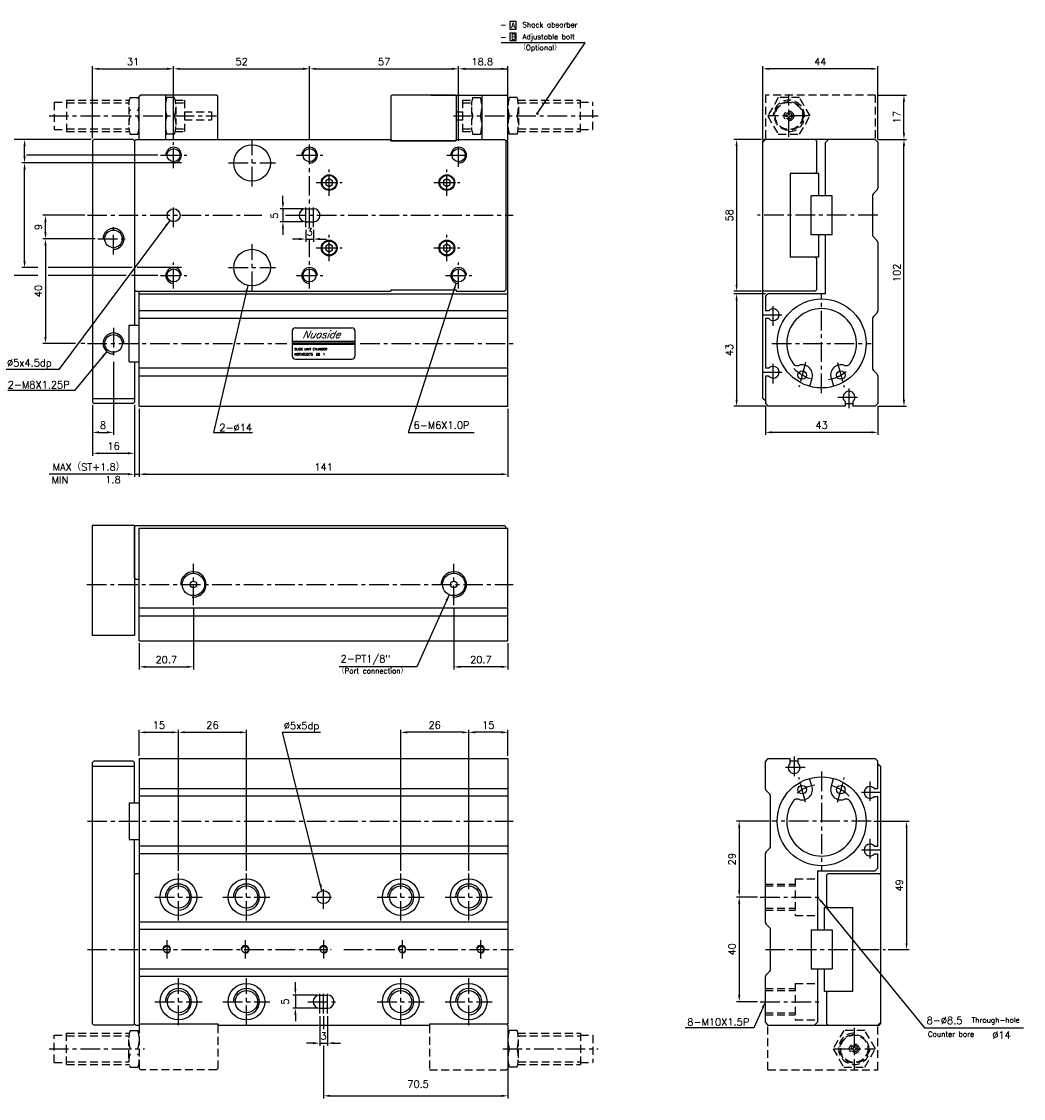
# Model space of a CAD drawing. Extents: x 12 to 590, y 6 to 418.
# Tile 2 of 2: x 207 to 590, y 6 to 418. Entities that reach past the tile are written whole.
import ezdxf
from ezdxf.enums import TextEntityAlignment as Align

# ---------------------------------------------------------------- set-up
doc = ezdxf.new("R2010")
doc.units = 0
doc.header["$LTSCALE"] = 6
doc.header["$MEASUREMENT"] = 0
doc.linetypes.add('CENTER', pattern=[2, 1.25, -0.25, 0.25, -0.25])
doc.linetypes.add('HIDDENX2', pattern=[0.75, 0.5, -0.25])
for name, color, linetype in [('CENTER', 1, 'CENTER'), ('DIM', 3, 'CONTINUOUS'), ('HIDDEN', 3, 'HIDDENX2'), ('PLINE', 2, 'CONTINUOUS')]:
    doc.layers.add(name, color=color, linetype=linetype)
doc.styles.add('AEH', font='SIMPLEX', dxfattribs={"bigfont": 'AE'})

msp = doc.modelspace()

# ---------------------------------------------------------------- linework, layer by layer
at = {"layer": 'CENTER'}
for p, q in [((500.39, 373.99), (500.39, 389.99)), ((217.45, 381.99), (281.55, 381.99)), ((372.1, 381.99), (427.45, 381.99)), ((508.39, 381.99), (492.39, 381.99)), ((265.1, 361.99), (265.1, 371.99)), ((295.1, 354.99), (295.1, 372.99)), ((317.1, 339.51), (317.1, 371.99)), ((374.1, 362.49), (374.1, 371.49)), ((260.1, 366.99), (270.1, 366.99)), ((312.1, 366.99), (322.1, 366.99)), ((369.6, 366.99), (378.6, 366.99)), ((286.1, 363.99), (304.1, 363.99)), ((324.6, 351.49), (324.6, 361.49)), ((369.6, 351.49), (369.6, 361.49)), ((319.6, 356.49), (329.6, 356.49)), ((364.6, 356.49), (374.6, 356.49)), ((265.1, 339.49), (265.1, 348.49)), ((315.6, 339.49), (315.6, 348.49)), ((318.6, 339.49), (318.6, 348.49)), ((232.1, 343.99), (298.83, 343.99)), ((307.86, 343.99), (394.95, 343.99)), ((534.39, 343.99), (488.39, 343.99)), ((242.1, 328.99), (242.1, 340.99)), ((236.1, 334.99), (248.1, 334.99)), ((317.1, 315.99), (317.1, 334.48)), ((324.6, 326.49), (324.6, 336.49)), ((369.6, 326.49), (369.6, 336.49)), ((295.1, 314.99), (295.1, 332.99)), ((319.6, 331.49), (329.6, 331.49)), ((364.6, 331.49), (374.6, 331.49)), ((265.1, 315.99), (265.1, 325.99)), ((374.1, 315.99), (374.1, 325.99)), ((286.1, 323.99), (304.1, 323.99)), ((260.1, 320.99), (270.1, 320.99)), ((312.1, 320.99), (322.1, 320.99)), ((369.1, 320.99), (379.1, 320.99)), ((512.89, 275.99), (512.89, 313.99)), ((494.39, 301.74), (494.39, 310.24)), ((490.14, 305.99), (498.64, 305.99)), ((242.1, 300.99), (242.1, 288.99)), ((232.1, 294.99), (308.45, 294.99)), ((336.45, 294.99), (394.95, 294.99)), ((493.89, 294.99), (531.89, 294.99)), ((494.39, 279.74), (494.39, 288.24)), ((506.76, 287.66), (504.24, 278.28)), ((518.99, 287.76), (521.53, 278.28)), ((490.14, 283.99), (498.64, 283.99)), ((523.39, 270.24), (523.39, 278.74)), ((519.14, 274.49), (527.64, 274.49)), ((272.65, 194.97), (272.65, 210.7)), ((372.25, 194.97), (372.25, 210.7)), ((231.9, 202.84), (394.95, 202.84)), ((502.39, 137.05), (502.39, 128.55)), ((506.64, 132.8), (498.14, 132.8)), ((506.78, 119.53), (504.24, 129.01)), ((512.89, 131.3), (512.89, 93.3)), ((519.01, 119.63), (521.53, 129.01)), ((531.39, 127.55), (531.39, 119.05)), ((535.64, 123.3), (527.14, 123.3)), ((232.1, 112.3), (394.95, 112.3)), ((531.89, 112.3), (493.89, 112.3)), ((531.39, 105.55), (531.39, 97.05)), ((535.64, 101.3), (527.14, 101.3)), ((266.95, 74.3), (266.95, 92.3)), ((292.95, 74.3), (292.95, 92.3)), ((351.95, 74.3), (351.95, 92.3)), ((377.95, 74.3), (377.95, 92.3)), ((322.45, 78.8), (322.45, 87.8)), ((257.95, 83.3), (275.95, 83.3)), ((283.95, 83.3), (301.95, 83.3)), ((317.95, 83.3), (326.95, 83.3)), ((342.95, 83.3), (360.95, 83.3)), ((368.95, 83.3), (386.95, 83.3)), ((489.39, 83.3), (513.39, 83.3)), ((232.1, 63.3), (325.31, 63.3)), ((330.24, 63.3), (394.95, 63.3)), ((491.39, 63.3), (537.39, 63.3)), ((266.95, 34.3), (266.95, 52.3)), ((292.95, 34.3), (292.95, 52.3)), ((351.95, 34.3), (351.95, 52.3)), ((377.95, 34.3), (377.95, 52.3)), ((320.95, 38.8), (320.95, 47.8)), ((322.45, 38.8), (322.45, 47.8)), ((323.95, 38.8), (323.95, 47.8)), ((257.95, 43.3), (275.95, 43.3)), ((283.95, 43.3), (301.95, 43.3)), ((316.45, 43.3), (328.45, 43.3)), ((342.95, 43.3), (360.95, 43.3)), ((368.95, 43.3), (386.95, 43.3)), ((489.39, 43.3), (513.39, 43.3)), ((525.39, 33.3), (525.39, 17.3)), ((217.45, 25.3), (253.95, 25.3)), ((390.95, 25.3), (427.45, 25.3)), ((517.39, 25.3), (533.39, 25.3))]:
    msp.add_line(p, q, dxfattribs=at)
at = {"layer": 'CENTER', "color": 1}
for p, q in [((262.45, 66.8), (262.45, 59.8)), ((292.45, 66.8), (292.45, 59.8)), ((322.45, 66.8), (322.45, 59.8)), ((352.45, 66.8), (352.45, 59.8)), ((382.45, 66.8), (382.45, 59.8))]:
    msp.add_line(p, q, dxfattribs=at)
at = {"layer": 'CENTER'}
for centre, start, end in [((512.89, 295.76), 224.4155, 257.5054), ((512.89, 295.76), 280.2365, 313.3185), ((512.89, 111.53), 100.2365, 133.3185), ((512.89, 111.53), 44.4155, 77.5054)]:
    msp.add_arc(centre, 14.82, start, end, dxfattribs=at)
at = {"layer": 'DIM'}
for p, q in [((393.65, 418.08), (393.65, 415.18)), ((396.15, 418.08), (393.65, 418.08)), ((396.15, 415.18), (396.15, 418.08)), ((393.65, 415.18), (396.15, 415.18)), ((396.15, 413.67), (393.65, 413.67)), ((393.65, 413.67), (393.65, 410.77)), ((396.15, 410.77), (396.15, 413.67)), ((422.45, 409.99), (390.37, 409.99)), ((393.65, 410.77), (396.15, 410.77)), ((404.2, 383.05), (422.45, 409.99)), ((234.1, 373.48), (234.1, 400.99)), ((236.6, 399.99), (262.6, 399.99)), ((265.1, 372.99), (265.1, 400.99)), ((267.6, 399.99), (314.6, 399.99)), ((317.1, 372.99), (317.1, 400.99)), ((319.6, 399.99), (371.6, 399.99)), ((374.1, 372.49), (374.1, 400.99)), ((376.6, 399.99), (392.95, 399.99)), ((392.95, 373.49), (392.95, 400.99)), ((490.39, 372.99), (490.39, 400.99)), ((531.89, 399.99), (492.89, 399.99)), ((534.39, 372.99), (534.39, 400.99)), ((534.39, 389.99), (545.39, 389.99)), ((544.39, 375.49), (544.39, 387.49)), ((233.6, 372.99), (199.1, 372.99)), ((489.89, 372.99), (479.39, 372.99)), ((534.39, 372.99), (545.39, 372.99)), ((208.1, 366.49), (208.1, 370.49)), ((259.1, 366.99), (208.85, 366.99)), ((480.39, 370.49), (480.39, 317.49)), ((544.39, 273.49), (544.39, 370.49)), ((268.1, 363.99), (207.1, 363.99)), ((208.1, 326.49), (208.1, 361.49)), ((306.9, 348.99), (306.9, 351.49)), ((314.6, 346.49), (305.9, 346.49)), ((306.9, 346.49), (306.9, 341.49)), ((231.1, 343.99), (215.1, 343.99)), ((263.61, 341.99), (221.15, 284.99)), ((216.1, 337.49), (216.1, 341.49)), ((314.6, 341.49), (305.9, 341.49)), ((306.9, 338.99), (306.9, 336.49)), ((315.6, 338.49), (315.6, 333.9)), ((318.6, 338.49), (318.6, 333.9)), ((235.1, 334.99), (215.1, 334.99)), ((313.1, 334.9), (310.6, 334.9)), ((315.6, 334.9), (318.6, 334.9)), ((321.1, 334.9), (323.6, 334.9)), ((216.1, 332.49), (216.1, 297.49)), ((213.12, 323.99), (207.1, 323.99)), ((249.2, 323.99), (217.1, 323.99)), ((268.1, 323.99), (251.2, 323.99)), ((213.12, 320.99), (199.1, 320.99)), ((246.97, 320.99), (217.1, 320.99)), ((259.1, 320.99), (248.97, 320.99)), ((293.5, 317.18), (280.3, 260.99)), ((373.18, 318.14), (354.81, 260.99)), ((489.89, 314.99), (479.39, 314.99)), ((491.39, 313.99), (479.39, 313.99)), ((480.39, 311.49), (480.39, 273.49)), ((227.6, 294.99), (215.1, 294.99)), ((231.1, 294.99), (229.6, 294.99)), ((239.55, 291.91), (227.23, 276.99)), ((221.15, 284.99), (201.12, 284.99)), ((242.1, 287.99), (242.1, 259.99)), ((227.23, 276.99), (201.64, 276.99)), ((234.1, 271.49), (234.1, 251.99)), ((250.1, 271.49), (250.1, 243.99)), ((251.95, 269.99), (251.95, 243.99)), ((392.95, 269.99), (392.95, 243.99)), ((491.39, 270.99), (479.39, 270.99)), ((491.39, 270.99), (491.39, 259.99)), ((534.39, 270.99), (534.39, 259.99)), ((534.39, 270.99), (545.39, 270.99)), ((236.6, 260.99), (239.6, 260.99)), ((280.3, 260.99), (295.23, 260.99)), ((354.81, 260.99), (379.99, 260.99)), ((531.89, 260.99), (493.89, 260.99)), ((236.6, 252.99), (247.6, 252.99)), ((247.6, 244.99), (217.51, 244.99)), ((250.1, 244.99), (251.95, 244.99)), ((254.45, 244.99), (390.45, 244.99)), ((370.5, 198.93), (358.15, 171.34)), ((272.65, 193.97), (272.65, 170.34)), ((372.25, 193.97), (372.25, 170.34)), ((251.95, 180.34), (251.95, 170.34)), ((392.95, 180.34), (392.95, 170.34)), ((254.45, 171.34), (270.15, 171.34)), ((358.15, 171.34), (328.38, 171.34)), ((390.45, 171.34), (374.75, 171.34)), ((251.95, 137.3), (251.95, 147.3)), ((254.45, 146.3), (264.45, 146.3)), ((266.95, 93.3), (266.95, 147.3)), ((269.45, 146.3), (290.45, 146.3)), ((292.95, 93.3), (292.95, 147.3)), ((321.84, 85.72), (306.71, 146.3)), ((351.95, 93.3), (351.95, 147.3)), ((375.45, 146.3), (354.45, 146.3)), ((377.95, 93.3), (377.95, 147.3)), ((390.45, 146.3), (380.45, 146.3)), ((392.95, 137.3), (392.95, 147.3)), ((492.89, 112.3), (480.39, 112.3)), ((532.89, 112.3), (546.39, 112.3)), ((481.39, 109.8), (481.39, 85.8)), ((545.39, 109.8), (545.39, 65.8)), ((488.39, 83.3), (480.39, 83.3)), ((481.39, 80.8), (481.39, 45.8)), ((512.97, 81.36), (552.29, 33.3)), ((538.39, 63.3), (546.39, 63.3)), ((311.65, 48.3), (311.65, 50.8)), ((319.95, 45.8), (310.65, 45.8)), ((311.65, 45.8), (311.65, 40.8)), ((488.39, 43.3), (480.39, 43.3)), ((319.95, 40.8), (310.65, 40.8)), ((311.65, 38.3), (311.65, 35.8)), ((320.95, 37.8), (320.95, 26.44)), ((322.45, 37.8), (322.45, 32.83)), ((323.95, 37.8), (323.95, 26.44)), ((490.38, 41.01), (487.01, 33.3)), ((392.95, 33.8), (392.95, 6.3)), ((487.01, 33.3), (460.77, 33.3)), ((552.29, 33.3), (590.09, 33.3)), ((318.45, 27.44), (315.95, 27.44)), ((320.95, 27.44), (323.95, 27.44)), ((322.45, 26.55), (322.45, 6.3)), ((326.45, 27.44), (328.95, 27.44)), ((324.95, 7.3), (390.45, 7.3))]:
    msp.add_line(p, q, dxfattribs=at)
at = {"layer": 'DIM', "color": 3}
msp.add_line((306.71, 146.3), (321.32, 146.3), dxfattribs=at)
at = {"layer": 'DIM', "const_width": 0.5}
msp.add_lwpolyline([(403.98, 382.87, 1), (404.48, 382.87, 1)], format="xyb", close=True, dxfattribs=at)
at = {"layer": 'DIM', "color": 2, "linetype": 'Continuous'}
for centre, radius in [((272.65, 202.84), 4.28), ((372.25, 202.84), 4.28), ((272.65, 202.84), 1.25), ((372.25, 202.84), 1.25)]:
    msp.add_circle(centre, radius, dxfattribs=at)
at = {"layer": 'DIM'}
for centre in [(272.65, 202.84), (372.25, 202.84)]:
    msp.add_arc(centre, 4.86, 265, 180, dxfattribs=at)
for points in [[(236.6, 400.41), (236.6, 399.58), (234.1, 399.99)], [(262.6, 400.41), (262.6, 399.58), (265.1, 399.99)], [(267.6, 400.41), (267.6, 399.58), (265.1, 399.99)], [(314.6, 400.41), (314.6, 399.58), (317.1, 399.99)], [(319.6, 400.41), (319.6, 399.58), (317.1, 399.99)], [(371.6, 400.41), (371.6, 399.58), (374.1, 399.99)], [(376.6, 400.41), (376.6, 399.58), (374.1, 399.99)], [(390.45, 400.41), (390.45, 399.58), (392.95, 399.99)], [(492.89, 400.41), (492.89, 399.58), (490.39, 399.99)], [(531.89, 400.41), (531.89, 399.58), (534.39, 399.99)], [(543.97, 387.49), (544.8, 387.49), (544.39, 389.99)], [(543.97, 375.49), (544.8, 375.49), (544.39, 372.99)], [(207.68, 370.49), (208.52, 370.49), (208.1, 372.99)], [(479.97, 370.49), (480.8, 370.49), (480.39, 372.99)], [(543.97, 370.49), (544.8, 370.49), (544.39, 372.99)], [(207.68, 366.49), (208.52, 366.49), (208.1, 363.99)], [(207.68, 361.49), (208.52, 361.49), (208.1, 363.99)], [(307.31, 348.99), (306.48, 348.99), (306.9, 346.49)], [(215.68, 341.49), (216.52, 341.49), (216.1, 343.99)], [(261.78, 340.23), (262.45, 339.74), (263.61, 341.99)], [(307.31, 338.99), (306.48, 338.99), (306.9, 341.49)], [(215.68, 337.49), (216.52, 337.49), (216.1, 334.99)], [(215.68, 332.49), (216.52, 332.49), (216.1, 334.99)], [(313.1, 335.31), (313.1, 334.48), (315.6, 334.9)], [(321.1, 335.31), (321.1, 334.48), (318.6, 334.9)], [(207.68, 326.49), (208.52, 326.49), (208.1, 323.99)], [(292.52, 314.84), (293.33, 314.65), (293.5, 317.18)], [(372.02, 315.89), (372.81, 315.63), (373.18, 318.14)], [(479.97, 317.49), (480.8, 317.49), (480.39, 314.99)], [(479.97, 311.49), (480.8, 311.49), (480.39, 313.99)], [(215.68, 297.49), (216.52, 297.49), (216.1, 294.99)], [(237.64, 290.25), (238.28, 289.72), (239.55, 291.91)], [(479.97, 273.49), (480.8, 273.49), (480.39, 270.99)], [(543.97, 273.49), (544.8, 273.49), (544.39, 270.99)], [(236.6, 261.41), (236.6, 260.58), (234.1, 260.99)], [(239.6, 261.41), (239.6, 260.58), (242.1, 260.99)], [(493.89, 261.41), (493.89, 260.58), (491.39, 260.99)], [(531.89, 261.41), (531.89, 260.58), (534.39, 260.99)], [(236.6, 253.41), (236.6, 252.58), (234.1, 252.99)], [(247.6, 253.41), (247.6, 252.58), (250.1, 252.99)], [(247.6, 245.41), (247.6, 244.58), (250.1, 244.99)], [(254.45, 245.41), (254.45, 244.58), (251.95, 244.99)], [(390.45, 245.41), (390.45, 244.58), (392.95, 244.99)], [(369.1, 196.82), (369.86, 196.48), (370.5, 198.93)], [(254.45, 171.75), (254.45, 170.92), (251.95, 171.34)], [(270.15, 171.75), (270.15, 170.92), (272.65, 171.34)], [(374.75, 171.75), (374.75, 170.92), (372.25, 171.34)], [(390.45, 171.75), (390.45, 170.92), (392.95, 171.34)], [(254.45, 146.71), (254.45, 145.88), (251.95, 146.3)], [(264.45, 146.71), (264.45, 145.88), (266.95, 146.3)], [(269.45, 146.71), (269.45, 145.88), (266.95, 146.3)], [(290.45, 146.71), (290.45, 145.88), (292.95, 146.3)], [(354.45, 146.71), (354.45, 145.88), (351.95, 146.3)], [(375.45, 146.71), (375.45, 145.88), (377.95, 146.3)], [(380.45, 146.71), (380.45, 145.88), (377.95, 146.3)], [(390.45, 146.71), (390.45, 145.88), (392.95, 146.3)], [(480.97, 109.8), (481.8, 109.8), (481.39, 112.3)], [(544.97, 109.8), (545.8, 109.8), (545.39, 112.3)], [(321.64, 88.25), (320.83, 88.05), (321.84, 85.72)], [(480.97, 85.8), (481.8, 85.8), (481.39, 83.3)], [(480.97, 80.8), (481.8, 80.8), (481.39, 83.3)], [(512.65, 81.1), (513.29, 81.63), (511.39, 83.3)], [(544.97, 65.8), (545.8, 65.8), (545.39, 63.3)], [(311.23, 48.3), (312.07, 48.3), (311.65, 45.8)], [(480.97, 45.8), (481.8, 45.8), (481.39, 43.3)], [(490, 41.17), (490.77, 40.84), (491.39, 43.3)], [(311.23, 38.3), (312.07, 38.3), (311.65, 40.8)], [(318.45, 27.86), (318.45, 27.03), (320.95, 27.44)], [(326.45, 27.86), (326.45, 27.03), (323.95, 27.44)], [(324.95, 7.71), (324.95, 6.88), (322.45, 7.3)], [(390.45, 7.71), (390.45, 6.88), (392.95, 7.3)]]:
    msp.add_solid(points, dxfattribs=at)
at = {"layer": 'HIDDEN'}
for p, q in [((219.45, 387.19), (219.45, 376.79)), ((219.45, 387.19), (224.15, 387.19)), ((224.15, 387.99), (248.2, 387.99)), ((224.15, 387.99), (224.15, 375.99)), ((248.45, 388.99), (251.45, 388.99)), ((251.95, 387.99), (251.7, 387.99)), ((261.95, 387.99), (262.2, 387.99)), ((265.45, 388.99), (262.45, 388.99)), ((265.7, 387.99), (269.25, 387.99)), ((269.25, 387.99), (269.25, 375.99)), ((375.65, 387.99), (379.2, 387.99)), ((375.65, 375.99), (375.65, 387.99)), ((379.45, 388.99), (382.45, 388.99)), ((382.7, 387.99), (382.95, 387.99)), ((382.86, 388.99), (382.95, 388.99)), ((392.95, 387.99), (393.2, 387.99)), ((396.45, 388.99), (393.45, 388.99)), ((396.7, 387.99), (420.75, 387.99)), ((420.75, 375.99), (420.75, 387.99)), ((420.75, 387.19), (425.45, 387.19)), ((425.45, 376.79), (425.45, 387.19)), ((491.39, 389.99), (491.39, 372.99)), ((533.39, 389.99), (491.39, 389.99)), ((533.39, 389.99), (533.39, 372.99)), ((224.15, 386.99), (248.04, 386.99)), ((247.95, 385.49), (247.95, 378.49)), ((251.95, 386.99), (251.86, 386.99)), ((261.95, 386.99), (262.04, 386.99)), ((265.86, 386.99), (269.25, 386.99)), ((265.95, 385.49), (265.95, 378.49)), ((269.25, 383.49), (279.55, 383.49)), ((279.55, 383.49), (279.55, 380.49)), ((373.1, 383.49), (375.65, 383.49)), ((375.65, 386.99), (379.04, 386.99)), ((378.95, 385.49), (378.95, 378.49)), ((392.95, 386.99), (393.04, 386.99)), ((396.86, 386.99), (420.75, 386.99)), ((396.95, 385.49), (396.95, 378.49)), ((500.24, 382.47), (500.24, 383.24)), ((500.54, 382.47), (500.54, 383.24)), ((269.25, 380.49), (279.55, 380.49)), ((373.1, 380.49), (375.65, 380.49)), ((382.86, 378.99), (382.95, 378.99)), ((499.14, 382.14), (499.91, 382.14)), ((499.14, 381.84), (499.91, 381.84)), ((500.24, 380.75), (500.24, 381.52)), ((500.54, 380.75), (500.54, 381.52)), ((500.86, 382.14), (501.63, 382.14)), ((500.86, 381.84), (501.63, 381.84)), ((219.45, 376.79), (224.15, 376.79)), ((224.15, 376.99), (248.04, 376.99)), ((224.15, 375.99), (248.2, 375.99)), ((248.45, 374.99), (251.45, 374.99)), ((251.95, 375.99), (251.7, 375.99)), ((251.95, 376.99), (251.86, 376.99)), ((261.95, 376.99), (262.04, 376.99)), ((261.95, 375.99), (262.2, 375.99)), ((265.45, 374.99), (262.45, 374.99)), ((265.7, 375.99), (269.25, 375.99)), ((265.86, 376.99), (269.25, 376.99)), ((375.65, 376.99), (379.04, 376.99)), ((375.65, 375.99), (379.2, 375.99)), ((379.45, 374.99), (382.45, 374.99)), ((382.7, 375.99), (382.95, 375.99)), ((392.95, 376.99), (393.04, 376.99)), ((392.95, 375.99), (393.2, 375.99)), ((396.45, 374.99), (393.45, 374.99)), ((396.7, 375.99), (420.75, 375.99)), ((396.86, 376.99), (420.75, 376.99)), ((420.75, 376.79), (425.45, 376.79)), ((491.39, 88.3), (502.79, 88.3)), ((491.39, 87.55), (502.79, 87.55)), ((502.79, 90.3), (511.39, 90.3)), ((491.39, 79.05), (502.79, 79.05)), ((491.39, 78.3), (502.79, 78.3)), ((502.79, 76.3), (511.39, 76.3)), ((502.79, 50.3), (511.39, 50.3)), ((491.39, 48.3), (502.79, 48.3)), ((491.39, 47.55), (502.79, 47.55)), ((491.39, 39.05), (502.79, 39.05)), ((491.39, 38.3), (502.79, 38.3)), ((492.39, 17.3), (492.39, 34.3)), ((502.79, 36.3), (511.39, 36.3)), ((534.39, 17.3), (534.39, 34.3)), ((219.45, 20.1), (219.45, 30.5)), ((219.45, 30.5), (224.15, 30.5)), ((224.15, 31.3), (248.2, 31.3)), ((224.15, 19.3), (224.15, 31.3)), ((224.15, 30.3), (248.04, 30.3)), ((248.45, 32.3), (251.45, 32.3)), ((251.95, 31.3), (251.7, 31.3)), ((251.95, 30.3), (251.86, 30.3)), ((392.95, 31.3), (393.2, 31.3)), ((392.95, 30.3), (393.04, 30.3)), ((396.45, 32.3), (393.45, 32.3)), ((396.7, 31.3), (420.75, 31.3)), ((396.86, 30.3), (420.75, 30.3)), ((420.75, 31.3), (420.75, 19.3)), ((420.75, 30.5), (425.45, 30.5)), ((425.45, 30.5), (425.45, 20.1)), ((247.95, 21.8), (247.95, 28.8)), ((396.95, 21.8), (396.95, 28.8)), ((524.91, 25.45), (524.14, 25.45)), ((524.91, 25.15), (524.14, 25.15)), ((525.24, 26.54), (525.24, 25.77)), ((525.24, 24.82), (525.24, 24.06)), ((525.54, 26.54), (525.54, 25.77)), ((525.54, 24.82), (525.54, 24.06)), ((526.63, 25.45), (525.86, 25.45)), ((526.63, 25.15), (525.86, 25.15)), ((219.45, 20.1), (224.15, 20.1)), ((224.15, 20.3), (248.04, 20.3)), ((224.15, 19.3), (248.2, 19.3)), ((251.95, 19.3), (251.7, 19.3)), ((251.95, 20.3), (251.86, 20.3)), ((392.95, 20.3), (393.04, 20.3)), ((392.95, 19.3), (393.2, 19.3)), ((396.45, 18.3), (393.45, 18.3)), ((396.7, 19.3), (420.75, 19.3)), ((396.86, 20.3), (420.75, 20.3)), ((420.75, 20.1), (425.45, 20.1)), ((492.39, 17.3), (534.39, 17.3))]:
    msp.add_line(p, q, dxfattribs=at)
at = {"layer": 'HIDDEN', "color": 3}
for p, q in [((502.79, 90.3), (502.79, 76.3)), ((502.79, 50.3), (502.79, 36.3)), ((251.95, 34.3), (251.95, 17.8)), ((281.95, 34.3), (281.95, 17.8)), ((362.95, 34.3), (362.95, 17.3)), ((392.95, 34.3), (392.45, 34.8)), ((392.95, 34.3), (392.95, 17.8)), ((248.45, 18.3), (251.45, 18.3)), ((251.95, 17.8), (252.45, 17.3)), ((281.45, 17.3), (252.45, 17.3)), ((281.95, 17.8), (281.45, 17.3)), ((362.95, 17.3), (392.45, 17.3)), ((392.95, 17.8), (392.45, 17.3))]:
    msp.add_line(p, q, dxfattribs=at)
at = {"layer": 'HIDDEN'}
for points in [[(496.34, 388.99), (492.3, 381.99), (496.34, 374.99), (504.43, 374.99), (508.47, 381.99), (504.43, 388.99)], [(529.43, 18.3), (533.47, 25.3), (529.43, 32.3), (521.34, 32.3), (517.3, 25.3), (521.34, 18.3)]]:
    msp.add_lwpolyline(points, close=True, dxfattribs=at)
for centre, radius in [((500.39, 381.99), 5.5), ((500.39, 381.99), 5.2), ((500.39, 381.99), 1.85), ((500.39, 381.99), 1.25), ((525.39, 25.3), 5.5), ((525.39, 25.3), 5.2), ((525.39, 25.3), 1.85), ((525.39, 25.3), 1.25)]:
    msp.add_circle(centre, radius, dxfattribs=at)
for centre, radius, start, end in [((254.45, 386.49), 6.5, 157.3801, 202.6199), ((245.45, 386.49), 6.5, 337.3801, 22.6199), ((274.45, 385.49), 12.5, 163.7398, 196.2602), ((253.45, 385.49), 12.5, 343.7398, 16.2602), ((391.45, 385.49), 12.5, 163.7398, 196.2602), ((370.45, 385.49), 12.5, 343.7398, 16.2602), ((405.45, 385.49), 12.5, 163.7398, 196.2602), ((384.45, 385.49), 12.5, 343.7398, 16.2602), ((260.45, 378.49), 12.5, 163.7398, 196.2602), ((239.45, 378.49), 12.5, 343.7398, 16.2602), ((274.45, 378.49), 12.5, 163.7398, 196.2602), ((253.45, 378.49), 12.5, 343.7398, 16.2602), ((391.45, 378.49), 12.5, 163.7398, 196.2602), ((370.45, 378.49), 12.5, 343.7398, 16.2602), ((405.45, 378.49), 12.5, 163.7398, 196.2602), ((384.45, 378.49), 12.5, 343.7398, 16.2602), ((500.39, 381.99), 0.496, 107.6204, 162.3796), ((500.39, 381.99), 0.496, 197.6204, 252.3796), ((500.39, 381.99), 0.496, 17.6204, 72.3796), ((500.39, 381.99), 0.496, 287.6204, 342.3796), ((260.45, 28.8), 12.5, 163.7398, 196.2602), ((239.45, 28.8), 12.5, 343.7398, 16.2602), ((405.45, 28.8), 12.5, 163.7398, 196.2602), ((384.45, 28.8), 12.5, 343.7398, 16.2602), ((405.45, 21.8), 12.5, 163.7398, 196.2602), ((384.45, 21.8), 12.5, 343.7398, 16.2602), ((525.39, 25.3), 0.496, 107.6204, 162.3796), ((525.39, 25.3), 0.496, 197.6204, 252.3796), ((525.39, 25.3), 0.496, 17.6204, 72.3796), ((525.39, 25.3), 0.496, 287.6204, 342.3796)]:
    msp.add_arc(centre, radius, start, end, dxfattribs=at)
at = {"layer": 'HIDDEN', "color": 3}
for centre, radius, start, end in [((500.39, 381.99), 6, 270, 180), ((525.39, 25.3), 6, 90, 0), ((254.45, 20.8), 6.5, 157.3801, 202.6199), ((245.45, 20.8), 6.5, 337.3801, 22.6199)]:
    msp.add_arc(centre, radius, start, end, dxfattribs=at)
at = {"layer": 'PLINE', "color": 2}
for p, q in [((251.95, 389.49), (252.45, 389.99)), ((251.95, 372.99), (251.95, 389.49)), ((281.45, 389.99), (252.45, 389.99)), ((261.95, 389.99), (261.95, 372.99)), ((281.95, 389.49), (281.45, 389.99)), ((281.95, 372.99), (281.95, 389.49)), ((348.1, 389.49), (348.6, 389.99)), ((348.1, 389.49), (348.1, 372.99)), ((372.6, 389.99), (348.6, 389.99)), ((363.45, 389.99), (392.45, 389.99)), ((373.1, 389.49), (372.6, 389.99)), ((373.1, 389.49), (373.1, 372.99)), ((382.95, 389.99), (382.95, 372.99)), ((392.95, 389.49), (392.45, 389.99)), ((392.95, 372.99), (392.95, 389.49)), ((234.1, 372.49), (234.6, 372.99)), ((234.1, 372.49), (234.1, 272.49)), ((249.6, 372.99), (234.6, 372.99)), ((249.6, 372.99), (250.1, 372.49)), ((250.6, 372.99), (250.1, 372.49)), ((250.1, 372.49), (250.1, 301.99)), ((250.1, 372.49), (250.1, 315.49)), ((250.6, 372.99), (348.1, 372.99)), ((281.95, 372.99), (348.1, 372.99)), ((348.1, 372.49), (348.1, 372.99)), ((348.1, 372.99), (348.6, 372.49)), ((348.1, 372.49), (373.1, 372.49)), ((372.6, 372.49), (348.6, 372.49)), ((372.6, 372.49), (373.1, 372.99)), ((373.1, 372.99), (391.6, 372.99)), ((373.1, 372.49), (373.1, 372.99)), ((391.6, 372.99), (392.1, 372.49)), ((392.1, 372.49), (392.1, 315.49)), ((392.1, 372.49), (392.95, 372.49)), ((392.95, 372.99), (392.45, 372.49)), ((392.95, 270.99), (392.95, 372.49)), ((491.39, 372.99), (490.39, 371.99)), ((490.39, 372.49), (490.89, 372.99)), ((490.39, 315.49), (490.39, 372.49)), ((490.39, 273.99), (490.39, 371.99)), ((533.39, 372.99), (490.89, 372.99)), ((510.39, 372.99), (510.89, 372.49)), ((510.89, 372.49), (510.89, 360.49)), ((514.39, 371.79), (515.59, 372.99)), ((514.39, 351.49), (514.39, 371.79)), ((534.39, 371.99), (533.39, 372.99)), ((534.39, 371.99), (534.39, 354.41)), ((511.89, 359.99), (500.89, 359.99)), ((500.89, 359.99), (500.89, 327.99)), ((510.89, 360.49), (510.39, 359.99)), ((511.89, 351.49), (511.89, 359.99)), ((508.89, 336.49), (508.89, 351.49)), ((516.89, 351.49), (508.89, 351.49)), ((516.89, 336.49), (516.89, 351.49)), ((532.39, 351.58), (532.39, 336.41)), ((532.68, 352.29), (534.09, 353.7)), ((315.6, 346.49), (318.6, 346.49)), ((315.6, 341.49), (318.6, 341.49)), ((516.89, 336.49), (508.89, 336.49)), ((511.89, 327.99), (511.89, 336.49)), ((514.39, 313.99), (514.39, 336.49)), ((534.09, 334.29), (532.68, 335.7)), ((534.39, 333.58), (534.39, 307.41)), ((511.89, 327.99), (500.89, 327.99)), ((510.39, 327.99), (510.89, 327.49)), ((510.89, 327.49), (510.89, 315.49)), ((250.1, 315.49), (250.6, 314.99)), ((250.6, 314.99), (348.1, 314.99)), ((251.95, 270.99), (251.95, 314.99)), ((251.95, 313.99), (392.95, 313.99)), ((348.1, 315.49), (373.1, 315.49)), ((348.1, 315.49), (348.1, 314.99)), ((373.1, 315.49), (373.1, 314.99)), ((373.1, 314.99), (391.6, 314.99)), ((391.6, 314.99), (392.1, 315.49)), ((490.39, 315.49), (490.89, 314.99)), ((510.39, 314.99), (490.89, 314.99)), ((491.39, 312.99), (492.39, 313.99)), ((491.39, 312.99), (491.39, 307.49)), ((514.39, 313.99), (492.39, 313.99)), ((510.89, 315.49), (510.39, 314.99)), ((392.95, 307.49), (251.95, 307.49)), ((492.71, 307.49), (491.39, 307.49)), ((534.09, 306.7), (532.68, 305.29)), ((248.1, 287.99), (248.1, 301.99)), ((248.1, 301.99), (251.95, 301.99)), ((392.95, 304.49), (251.95, 304.49)), ((491.39, 304.49), (491.39, 285.49)), ((492.71, 304.49), (491.39, 304.49)), ((532.39, 304.58), (532.39, 285.41)), ((248.1, 287.99), (251.95, 287.99)), ((250.1, 288), (250.1, 272.49)), ((392.95, 285.49), (251.95, 285.49)), ((492.71, 285.49), (491.39, 285.49)), ((532.68, 284.7), (534.09, 283.29)), ((392.95, 282.49), (251.95, 282.49)), ((491.39, 282.49), (491.39, 271.99)), ((492.71, 282.49), (491.39, 282.49)), ((534.39, 282.58), (534.39, 271.99)), ((234.1, 273.99), (250.1, 273.99)), ((234.1, 272.49), (234.6, 271.99)), ((249.6, 271.99), (234.6, 271.99)), ((249.6, 271.99), (250.1, 272.49)), ((491.39, 272.99), (490.39, 273.99)), ((491.39, 271.99), (492.39, 270.99)), ((521.89, 272.82), (521.89, 270.99)), ((521.89, 271.99), (524.89, 271.99)), ((524.89, 272.82), (524.89, 270.99)), ((533.39, 270.99), (534.39, 271.99)), ((251.95, 270.99), (392.95, 270.99)), ((521.89, 270.99), (492.39, 270.99)), ((533.39, 270.99), (524.89, 270.99)), ((233.9, 225.34), (233.9, 183.34)), ((250.1, 225.34), (233.9, 225.34)), ((250.1, 225.34), (250.1, 183.34)), ((250.1, 224.84), (250.6, 225.34)), ((250.1, 205.34), (250.1, 224.84)), ((250.6, 225.34), (391.6, 225.34)), ((251.95, 224.34), (392.95, 224.34)), ((251.95, 181.34), (251.95, 224.34)), ((392.1, 224.84), (391.6, 225.34)), ((392.1, 224.34), (392.1, 224.84)), ((392.95, 181.34), (392.95, 224.34)), ((250.1, 205.34), (250.6, 204.84)), ((250.6, 204.84), (251.95, 204.84)), ((251.95, 193.84), (392.95, 193.84)), ((251.95, 190.84), (392.95, 190.84)), ((250.1, 183.34), (233.9, 183.34)), ((251.95, 181.34), (392.95, 181.34)), ((251.95, 136.3), (392.95, 136.3)), ((251.95, 136.3), (251.95, 34.3)), ((392.95, 136.3), (392.95, 34.8)), ((492.39, 136.3), (491.39, 135.3)), ((492.39, 136.3), (500.89, 136.3)), ((500.89, 134.47), (500.89, 136.3)), ((503.89, 136.3), (533.39, 136.3)), ((503.89, 134.47), (503.89, 136.3)), ((534.39, 135.3), (533.39, 136.3)), ((234.1, 134.81), (234.6, 135.31)), ((234.1, 34.81), (234.1, 134.81)), ((234.1, 133.31), (250.1, 133.31)), ((249.6, 135.31), (234.6, 135.31)), ((249.6, 135.31), (250.1, 134.81)), ((250.1, 119.3), (250.1, 134.81)), ((491.39, 124.71), (491.39, 135.3)), ((503.89, 135.3), (500.89, 135.3)), ((534.39, 124.8), (534.39, 135.3)), ((534.39, 134.3), (535.39, 133.3)), ((535.39, 133.3), (535.39, 35.3)), ((493.09, 122.59), (491.68, 124)), ((533.06, 124.8), (534.39, 124.8)), ((493.39, 102.71), (493.39, 121.88)), ((533.06, 121.8), (534.39, 121.8)), ((534.39, 102.8), (534.39, 121.8)), ((248.1, 119.3), (248.1, 105.3)), ((248.1, 119.3), (251.95, 119.3)), ((248.1, 105.3), (251.95, 105.3)), ((250.1, 34.81), (250.1, 105.3)), ((491.39, 73.71), (491.39, 99.88)), ((491.68, 100.59), (493.09, 102)), ((533.06, 102.8), (534.39, 102.8)), ((533.06, 99.8), (534.39, 99.8)), ((534.39, 94.3), (534.39, 99.8)), ((250.1, 91.8), (250.6, 92.3)), ((250.1, 34.8), (250.1, 91.8)), ((250.6, 92.3), (251.95, 92.3)), ((511.39, 93.3), (511.39, 70.8)), ((511.39, 93.3), (533.39, 93.3)), ((514.89, 91.8), (515.39, 92.3)), ((514.89, 79.8), (514.89, 91.8)), ((515.39, 92.3), (534.89, 92.3)), ((534.39, 94.3), (533.39, 93.3)), ((535.39, 91.8), (534.89, 92.3)), ((535.39, 91.8), (535.39, 34.8)), ((513.89, 79.3), (524.89, 79.3)), ((513.89, 79.3), (513.89, 70.8)), ((515.39, 79.3), (514.89, 79.8)), ((524.89, 47.3), (524.89, 79.3)), ((491.68, 73), (493.09, 71.59)), ((493.39, 55.71), (493.39, 70.88)), ((508.89, 70.8), (508.89, 55.8)), ((508.89, 70.8), (516.89, 70.8)), ((516.89, 70.8), (516.89, 55.8)), ((493.09, 55), (491.68, 53.59)), ((508.89, 55.8), (516.89, 55.8)), ((511.39, 55.8), (511.39, 35.5)), ((513.89, 55.8), (513.89, 47.3)), ((491.39, 35.3), (491.39, 52.88)), ((513.89, 47.3), (524.89, 47.3)), ((514.89, 46.8), (515.39, 47.3)), ((514.89, 34.8), (514.89, 46.8)), ((234.1, 34.81), (234.6, 34.31)), ((249.6, 34.31), (234.6, 34.31)), ((249.6, 34.31), (250.1, 34.81)), ((250.6, 34.3), (250.1, 34.8)), ((251.95, 34.8), (281.95, 34.8)), ((281.95, 34.8), (281.95, 34.3)), ((281.95, 34.3), (362.95, 34.3)), ((281.95, 34.3), (325.6, 34.3)), ((362.95, 34.8), (392.95, 34.8)), ((362.95, 34.8), (362.95, 34.3)), ((491.39, 35.3), (492.39, 34.3)), ((492.39, 34.3), (534.89, 34.3)), ((511.39, 35.5), (510.19, 34.3)), ((515.39, 34.3), (514.89, 34.8)), ((534.39, 34.3), (535.39, 35.3)), ((535.39, 34.8), (534.89, 34.3))]:
    msp.add_line(p, q, dxfattribs=at)
at = {"layer": 'PLINE', "color": 3}
for p, q in [((311.65, 300.99), (333.25, 300.99)), ((310.45, 299.79), (310.45, 290.19)), ((334.45, 299.79), (334.45, 290.19)), ((310.45, 295.87), (334.45, 295.87)), ((310.45, 295.27), (334.45, 295.27)), ((310.45, 294.67), (334.45, 294.67)), ((311.65, 288.99), (333.25, 288.99))]:
    msp.add_line(p, q, dxfattribs=at)
at = {"layer": 'PLINE'}
for p, q in [((509.12, 281.43), (508.32, 278.62)), ((516.65, 281.43), (517.45, 278.62)), ((509.12, 125.86), (508.32, 128.67)), ((516.65, 125.86), (517.45, 128.67)), ((392.95, 124.71), (251.95, 124.71)), ((392.95, 121.88), (251.95, 121.88)), ((392.95, 102.71), (251.95, 102.71)), ((392.95, 99.88), (251.95, 99.88)), ((392.95, 73.71), (251.95, 73.71)), ((392.95, 70.88), (251.95, 70.88)), ((392.95, 55.71), (251.95, 55.71)), ((392.95, 52.88), (251.95, 52.88)), ((320.95, 45.8), (323.95, 45.8)), ((320.95, 40.8), (323.95, 40.8)), ((250.6, 34.3), (251.95, 34.3))]:
    msp.add_line(p, q, dxfattribs=at)
for points in [[(325.85, 357.22), (324.6, 357.94), (323.35, 357.22), (323.35, 355.77), (324.6, 355.05), (325.85, 355.77)], [(370.85, 357.22), (369.6, 357.94), (368.35, 357.22), (368.35, 355.77), (369.6, 355.05), (370.85, 355.77)], [(325.85, 332.22), (324.6, 332.94), (323.35, 332.22), (323.35, 330.77), (324.6, 330.05), (325.85, 330.77)], [(370.85, 332.22), (369.6, 332.94), (368.35, 332.22), (368.35, 330.77), (369.6, 330.05), (370.85, 330.77)]]:
    msp.add_lwpolyline(points, close=True, dxfattribs=at)
at = {"layer": 'PLINE', "color": 2}
for centre, radius in [((295.1, 363.99), 7), ((265.1, 366.99), 2.5), ((317.1, 366.99), 2.5), ((374.1, 366.99), 2.5), ((324.6, 356.49), 3), ((369.6, 356.49), 3), ((265.1, 343.99), 2.5), ((324.6, 331.49), 3), ((369.6, 331.49), 3), ((295.1, 323.99), 7), ((265.1, 320.99), 2.5), ((317.1, 320.99), 2.5), ((374.1, 320.99), 2.5)]:
    msp.add_circle(centre, radius, dxfattribs=at)
at = {"layer": 'PLINE'}
for centre, radius in [((324.6, 356.49), 2.75), ((369.6, 356.49), 2.75), ((242.1, 334.99), 3.38), ((324.6, 331.49), 2.75), ((369.6, 331.49), 2.75), ((512.89, 294.99), 17), ((242.1, 294.99), 3.38), ((505.49, 282.92), 1.63), ((520.28, 282.92), 1.63), ((512.89, 112.3), 17), ((505.49, 124.37), 1.63), ((520.28, 124.37), 1.63), ((266.95, 83.3), 7), ((266.95, 83.3), 4.25), ((292.95, 83.3), 7), ((292.95, 83.3), 4.25), ((351.95, 83.3), 7), ((351.95, 83.3), 4.25), ((377.95, 83.3), 7), ((377.95, 83.3), 4.25), ((322.45, 83.3), 2.5), ((262.45, 63.3), 1.25), ((292.45, 63.3), 1.25), ((322.45, 63.3), 1.25), ((352.45, 63.3), 1.25), ((382.45, 63.3), 1.25), ((266.95, 43.3), 7), ((292.95, 43.3), 7), ((351.95, 43.3), 7), ((377.95, 43.3), 7), ((266.95, 43.3), 4.25), ((292.95, 43.3), 4.25), ((351.95, 43.3), 4.25), ((377.95, 43.3), 4.25)]:
    msp.add_circle(centre, radius, dxfattribs=at)
at = {"layer": 'PLINE', "color": 3}
for centre, radius, start, end in [((265.1, 366.99), 3, 270, 180), ((317.1, 366.99), 3, 270, 180), ((374.1, 366.99), 3, 270, 180), ((242.1, 334.99), 4, 270, 180), ((265.1, 320.99), 3, 0, 270), ((317.1, 320.99), 3, 0, 270), ((374.1, 320.99), 3, 0, 270), ((311.65, 299.79), 1.2, 90, 180), ((333.25, 299.79), 1.2, 360, 90), ((242.1, 294.99), 4, 0, 270), ((311.65, 290.19), 1.2, 180, 270), ((333.25, 290.19), 1.2, 270, 360), ((266.95, 83.3), 5, 270, 180), ((292.95, 83.3), 5, 270, 180), ((351.95, 83.3), 5, 270, 180), ((377.95, 83.3), 5, 270, 180), ((262.45, 63.3), 1.5, 270, 180), ((292.45, 63.3), 1.5, 270, 180), ((322.45, 63.3), 1.5, 270, 180), ((352.45, 63.3), 1.5, 270, 180), ((382.45, 63.3), 1.5, 270, 180), ((266.95, 43.3), 5, 270, 180), ((292.95, 43.3), 5, 270, 180), ((351.95, 43.3), 5, 270, 180), ((377.95, 43.3), 5, 270, 180)]:
    msp.add_arc(centre, radius, start, end, dxfattribs=at)
at = {"layer": 'PLINE', "color": 2}
for centre, radius, start, end in [((533.39, 354.41), 1, 315, 0), ((533.39, 351.58), 1, 135, 180), ((315.6, 343.99), 2.5, 90, 270), ((318.6, 343.99), 2.5, 270, 90), ((533.39, 336.41), 1, 180, 225), ((533.39, 333.58), 1, 0, 45), ((494.39, 305.99), 2.25, 221.8103, 138.1897), ((533.39, 304.58), 1, 135, 180), ((533.39, 307.41), 1, 315, 0), ((494.39, 283.99), 2.25, 221.8103, 138.1897), ((533.39, 285.41), 1, 180, 225), ((533.39, 282.58), 1, 0, 45), ((523.39, 274.49), 2.25, 311.8103, 228.1897), ((502.39, 132.8), 2.25, 131.8103, 48.1897), ((492.39, 124.71), 1, 180, 225), ((531.39, 123.3), 2.25, 41.8103, 318.1897), ((492.39, 121.88), 1, 0, 45), ((531.39, 101.3), 2.25, 41.8103, 318.1897), ((492.39, 99.88), 1, 135, 180), ((492.39, 102.71), 1, 315, 0), ((492.39, 73.71), 1, 180, 225), ((492.39, 70.88), 1, 0, 45), ((492.39, 52.88), 1, 135, 180), ((492.39, 55.71), 1, 315, 0)]:
    msp.add_arc(centre, radius, start, end, dxfattribs=at)
at = {"layer": 'PLINE'}
for centre, radius, start, end in [((512.89, 294.99), 13.34, 324.6792, 215.3208), ((503.51, 288.35), 1.85, 215.3208, 289.9505), ((505.49, 282.92), 3.93, 337.6642, 109.9505), ((520.28, 282.92), 3.93, 70.0495, 202.3358), ((522.26, 288.35), 1.85, 250.0495, 324.6792), ((505.49, 124.37), 3.93, 250.0495, 22.3358), ((520.28, 124.37), 3.93, 157.6642, 289.9505), ((512.89, 112.3), 13.34, 144.6792, 35.3208), ((503.51, 118.94), 1.85, 70.0495, 144.6792), ((522.26, 118.94), 1.85, 35.3208, 109.9505), ((320.95, 43.3), 2.5, 90, 270), ((323.95, 43.3), 2.5, 270, 90)]:
    msp.add_arc(centre, radius, start, end, dxfattribs=at)

# ---------------------------------------------------------------- texts
at = {"layer": 'DIM', "style": 'AEH'}
for s, height, p in [('- ', 2, (390.07, 415.86)), ('A', 2, (394.16, 415.65)), ('Shock absorber', 2, (398.5, 415.86)), ('- ', 2, (390.07, 411.11)), ('B', 2, (394.16, 411.24)), ('Adjustable bolt', 2, (398.5, 411.3)), ('（Optional）', 2, (397.23, 407.12)), ('%%C5x4.5dp', 2.75, (201.36, 286.21)), ('2-M8X1.25P', 2.75, (201.66, 277.82)), ('2-%%C14', 2.75, (282.6, 261.45)), ('6-M6X1.0P', 2.75, (356.88, 262.37)), ('2-PT1/8"', 2.75, (328.97, 173.05)), ('（Port connection）', 2, (327.85, 168.8)), ('%%C5x5dp', 2.75, (307.24, 147.49)), ('8-%%C8.5', 2.75, (553.09, 34.75)), ('Through-hole', 2, (570.28, 35.3)), ('8-M10X1.5P', 2.75, (461.55, 34.17)), ('Counter bore', 2, (553.55, 29.9)), ('%%C14', 2.75, (578.16, 29.15))]:
    msp.add_text(s, height=height, dxfattribs=at).set_placement(p)
for s, p in [('31', (249.6, 402.74)), ('52', (291.1, 402.74)), ('57', (345.6, 402.74)), ('18.8', (383.1, 402.74)), ('44', (512.39, 402.74)), ('3', (317.1, 337.65)), ('8', (238.1, 263.74)), ('43', (512.89, 263.74)), ('16', (242.1, 255.74)), ('MAX（ST+1.8）', (232.67, 247.74)), ('141', (322.45, 247.74)), ('MIN', (221.63, 242.76)), ('1.8', (241.9, 242.92)), ('20.7', (262.3, 174.09)), ('20.7', (382.6, 174.09)), ('15', (259.45, 149.05)), ('26', (279.95, 149.05)), ('26', (364.95, 149.05)), ('15', (385.45, 149.05)), ('3', (322.45, 30.19)), ('70.5', (358.59, 11.79))]:
    msp.add_text(s, height=2.75, dxfattribs=at).set_placement(p, align=Align.MIDDLE_CENTER)
for s, p in [('17', (541.64, 381.49)), ('58', (477.64, 343.99)), ('5', (303.59, 343.81)), ('9', (213.35, 339.49)), ('102', (541.64, 321.99)), ('40', (213.35, 314.99)), ('43', (477.64, 292.49)), ('29', (478.64, 97.8)), ('49', (542.64, 87.8)), ('40', (478.64, 63.3)), ('5', (307.74, 43.29))]:
    msp.add_text(s, height=2.75, rotation=90, dxfattribs=at).set_placement(p, align=Align.MIDDLE_CENTER)
at = {"layer": 'DIM', "insert": (314.35, 299.82), "char_height": 2.75, "width": 29.7645, "attachment_point": 1, "style": 'AEH'}
msp.add_mtext('{\\Fsimplex,ae|c134;\\Q25;\\C0;Nuoside}', dxfattribs=at)
at = {"layer": 'PLINE', "color": 3, "style": 'AEH'}
for s, p in [('SLIDE UNIT CYLINDER ', (311.32, 292.37)), ('NDFMR3275  68  1', (311.32, 290.36))]:
    msp.add_text(s, height=0.88, dxfattribs=at).set_placement(p)

doc.saveas('drawing.dxf')
